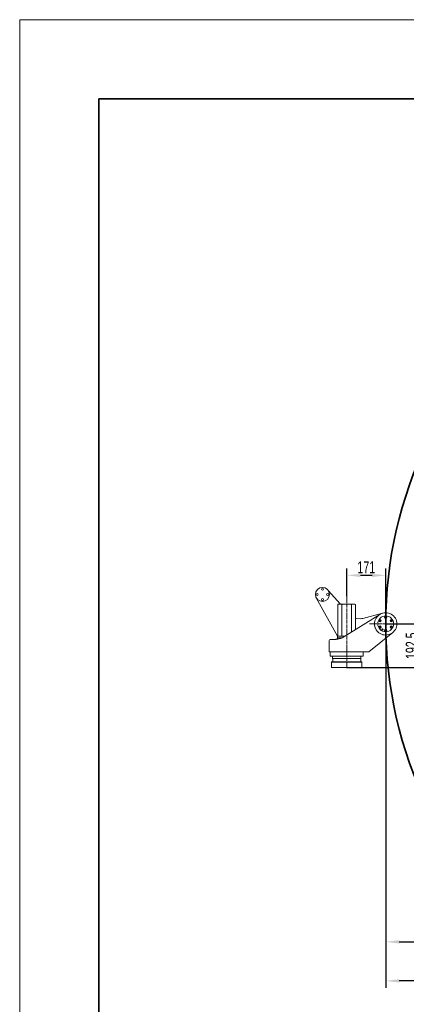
# Model space of a CAD drawing. Header units: millimetres. Extents: x 6756 to 17105, y -3613 to 3705.
# Tile 2 of 65: x 6756 to 8460, y -633 to 3705. Entities that reach past the tile are written whole.
import ezdxf

# ---------------------------------------------------------------- set-up
doc = ezdxf.new("R2010")
doc.units = ezdxf.units.MM
doc.header["$PDSIZE"] = -5
doc.linetypes.add('点画线', pattern=[18, 12, -2, 2, -2])
doc.layers.get('0').update_dxf_attribs({"lineweight": 35})
for name, color, linetype, lineweight in [('中心线层', 1, '点画线', 18), ('尺寸线层', 3, 'Continuous', 18), ('粗实线层', 7, 'Continuous', 35), ('细实线层', 7, 'Continuous', 18)]:
    doc.layers.add(name, color=color, linetype=linetype, lineweight=lineweight)
doc.styles.add('标准', font='txt', dxfattribs={"width": 0.667})
doc.dimstyles.new('标准', dxfattribs={"dimscale": 15, "dimtxt": 3.5, "dimasz": 4, "dimexe": 2, "dimexo": 0, "dimtad": 1, "dimdsep": 46, "dimtxsty": '标准', "dimblk": '_CAXARROW', "dimcen": 0, "dimdle": 6, "dimazin": 2, "dimtfac": 0.707107, "dimtdec": 3, "dimtmove": 2, "dimatfit": 3, "dimfxl": 1, "dimfrac": 2, "dimtolj": 1, "dimarcsym": 1})

# ---------------------------------------------------------------- blocks, each defined once
blk = doc.blocks.new('678')
at = {"color": 5}
for p, q in [((-332.4, 1813.4), (0, 900)), ((304, 1549.8), (636.4, 636.4)), ((-244.5, 225.6), (636.4, 636.4)), ((0, 0), (636.4, 636.4)), ((-693.3, 573.9), (0, 0)), ((-201.7, -264.6), (-693.3, 573.9)), ((0, 0), (-873.3, -217.7)), ((-1679.1, -761.3), (-873.3, -217.7)), ((-381.7, -1056.3), (-873.3, -217.7))]:
    blk.add_line(p, q, dxfattribs=at)
at = {"layer": '中心线层'}
for p, q in [((0, -903), (0, 900)), ((-178.4, 0), (178.4, 0))]:
    blk.add_line(p, q, dxfattribs=at)
at = {"layer": '粗实线层', "color": 8}
for centre, radius, start, end in [((0, 0), 1843.6, 100.3886, 204.3886), ((-332.4, 913.4), 900, 45, 90), ((636.4, 636.4), 972, 110, 205), ((0, 0), 332.7, 137.305, 232.6846), ((491.6, -838.5), 900, 140.3797, 194), ((-873.3, -217.7), 972, 214, 300.3797)]:
    blk.add_arc(centre, radius, start, end, dxfattribs=at)
blk = doc.blocks.new('2323人')
at = {"layer": '细实线层'}
for p, q in [((-199.1, 86.1), (-253.9, 145.6)), ((-211.6, -55.2), (-306.5, 112.8)), ((-212, 82), (-211.2, -55.3)), ((-208, 86), (-204.4, 86.1)), ((-204.4, 86.1), (-189.5, 86.1)), ((-193.5, 82.1), (-192.7, -55.2)), ((-189.5, 86.1), (-155.6, 86.3)), ((-155.6, 86.3), (-140.7, 86.4)), ((-151.6, 82.4), (-150.9, -36.4)), ((-140.7, 86.4), (-137, 86.4)), ((-133, 82.5), (-132.4, -24.8)), ((-14.4, 47.1), (-101.7, 23)), ((-191.6, -61.9), (-26.1, 41.7)), ((-109.4, 22.2), (-131, 23.1)), ((-28.1, 14.3), (-26.7, 16.8)), ((-26.6, 11.8), (-28.1, 14.3)), ((-26.7, 16.8), (-23.8, 16.8)), ((-23.8, 11.9), (-26.6, 11.8)), ((-23.8, 16.8), (-22.4, 14.3)), ((-22.4, 14.3), (-23.8, 11.9)), ((-3.1, 29), (-1.6, 31.5)), ((-1.6, 26.5), (-3.1, 29)), ((-1.6, 31.5), (1.2, 31.5)), ((1.2, 26.5), (-1.6, 26.5)), ((1.2, 31.5), (2.7, 29)), ((2.7, 29), (1.2, 26.5)), ((22.2, 14.7), (23.6, 17.1)), ((23.6, 12.2), (22.2, 14.7)), ((23.6, 17.1), (26.4, 17.2)), ((26.5, 12.2), (23.6, 12.2)), ((26.4, 17.2), (27.9, 14.7)), ((27.9, 14.7), (26.5, 12.2)), ((31.1, -38.1), (-73, -123.5)), ((-27.9, -14.7), (-26.5, -12.2)), ((-26.4, -17.2), (-27.9, -14.7)), ((-26.5, -12.2), (-23.6, -12.2)), ((-23.6, -17.1), (-26.4, -17.2)), ((-23.6, -12.2), (-22.2, -14.7)), ((-22.2, -14.7), (-23.6, -17.1)), ((-2.7, -29), (-1.2, -26.5)), ((-1.2, -31.5), (-2.7, -29)), ((-1.2, -26.5), (1.6, -26.5)), ((1.6, -31.5), (-1.2, -31.5)), ((1.6, -26.5), (3.1, -29)), ((3.1, -29), (1.6, -31.5)), ((22.4, -14.3), (23.8, -11.9)), ((23.8, -16.8), (22.4, -14.3)), ((23.8, -11.9), (26.6, -11.8)), ((26.7, -16.8), (23.8, -16.8)), ((26.6, -11.8), (28.1, -14.3)), ((28.1, -14.3), (26.7, -16.8)), ((-248.9, -124.7), (-249.2, -74.2)), ((-244.7, -69.7), (-217.8, -69.5)), ((-211.7, -55.3), (-206.7, -55.3)), ((-211.7, -63.3), (-211.7, -55.3)), ((-211.7, -63.3), (-209.5, -63.3)), ((-211.7, -69.1), (-211.7, -63.3)), ((-211.6, -55.2), (-211.6, -55.3)), ((-209.5, -63.3), (-193.8, -63.2)), ((-209.4, -68.7), (-209.5, -63.3)), ((-206.7, -63.3), (-206.8, -63.3)), ((-180.7, -55.1), (-206.7, -55.3)), ((-73, -123.5), (-248.9, -124.7)), ((-243.7, -144.2), (-243.9, -124.7)), ((-98.7, -143.4), (-98.9, -123.7)), ((-242, -144.2), (-243.7, -144.2)), ((-236.6, -144.2), (-242, -144.2)), ((-237.6, -168.9), (-238.6, -169.9)), ((-238.6, -169.9), (-223.6, -169.8)), ((-238.6, -169.9), (-238.5, -192.9)), ((-237.6, -168.9), (-232.9, -168.8)), ((-230.4, -144.1), (-236.6, -144.2)), ((-233.2, -154.2), (-233.2, -144.2)), ((-232.9, -154.2), (-233.2, -154.2)), ((-109.4, -153.5), (-232.9, -154.2)), ((-232.9, -168.7), (-232.9, -154.2)), ((-231.1, -168.6), (-232.9, -168.7)), ((-232.9, -168.8), (-230.1, -168.8)), ((-230.1, -168.6), (-231.1, -168.6)), ((-215.7, -144), (-230.4, -144.1)), ((-223.6, -168.6), (-230.1, -168.6)), ((-230.1, -168.8), (-223.6, -168.8)), ((-171.1, -168.3), (-223.6, -168.6)), ((-223.6, -168.8), (-171.1, -168.5)), ((-223.6, -168.8), (-223.6, -168.6)), ((-223.6, -169.8), (-171.1, -169.5)), ((-200.3, -143.9), (-215.7, -144)), ((-198.3, -143.9), (-200.3, -143.9)), ((-174.5, -143.8), (-198.3, -143.9)), ((-144.2, -143.6), (-174.5, -143.8)), ((-118.6, -168), (-171.1, -168.3)), ((-171.1, -168.5), (-117.6, -168.2)), ((-171.1, -169.5), (-118.6, -169.2)), ((-126.8, -143.5), (-144.2, -143.6)), ((-109.2, -143.4), (-126.8, -143.5)), ((-111.9, -168), (-118.6, -168)), ((-118.6, -168.2), (-118.6, -168)), ((-118.6, -169.2), (-103.6, -169.1)), ((-117.6, -168.2), (-111.1, -168.2)), ((-111.1, -168), (-111.9, -168)), ((-109.4, -168), (-111.1, -168)), ((-111.1, -168.2), (-109.4, -168.2)), ((-109.2, -153.5), (-109.4, -153.5)), ((-109.4, -168), (-109.4, -153.5)), ((-109.4, -168.2), (-104.6, -168.1)), ((-105.6, -143.4), (-109.2, -143.4)), ((-109.2, -153.5), (-109.2, -143.5)), ((-101.8, -143.4), (-105.6, -143.4)), ((-104.6, -168.1), (-103.6, -169.1)), ((-103.6, -169.1), (-103.5, -192.1)), ((-100.5, -143.4), (-101.8, -143.4)), ((-98.7, -143.4), (-100.5, -143.4)), ((-171, -192.5), (-238.5, -192.9)), ((-237.5, -193.9), (-238.5, -192.9)), ((-237.5, -193.9), (-104.5, -193.1)), ((-103.5, -192.1), (-171, -192.5)), ((-104.5, -193.1), (-103.5, -192.1))]:
    blk.add_line(p, q, dxfattribs=at)
blk.add_lwpolyline([(-211.7, -64.3), (-212.4, -65.2), (-213.2, -66.2)], dxfattribs=at)
for centre, radius in [((-279.6, 128.1), 31), ((-302.6, 127.9), 4.5), ((-279.7, 151.1), 4.5), ((-256.6, 128.2), 4.5), ((-279.4, 105.1), 4.5), ((0, 0), 35), ((-25.2, 14.3), 5.25), ((-0.2, 29), 5.25), ((25, 14.7), 5.25), ((-25, -14.7), 5.25), ((-14.3, -25.2), 2.6), ((-14.3, -25.2), 2.1), ((0.2, -29), 5.25), ((25.2, -14.3), 5.25)]:
    blk.add_circle(centre, radius, dxfattribs=at)
for centre, radius, start, end in [((-208, 82), 4, 90.322, 180.3298), ((-189.5, 82.1), 4, 90.322, 180.3174), ((-189.5, 82.1), 4, 90.3221, 105.8204), ((-155.6, 82.3), 4, 0.3267, 90.322), ((-155.6, 82.3), 4, 0.322, 19.6652), ((-137, 82.4), 4, 0.3267, 90.3221), ((0, 0), 49.2, 0.3853, 180.3958), ((-130, 48), 25, 263.8208, 267.6642), ((-108.4, 47.2), 25, 267.6642, 285.3797), ((0, 0), 49.2, 180.3853, 0.3958), ((0, 0), 49.3, 201.5093, 202.1988), ((0.1, 0), 49.4, 202.2027, 211.738), ((0, 0), 49.2, 211.7511, 214.151), ((0, 0), 49.3, 214.1531, 222.0049), ((0, 0), 49.3, 222.0128, 225.0841), ((-244.7, -74.2), 4.5, 90.3905, 180.3905), ((-220.6, -59.5), 10, 270.3905, 301.0649), ((-220.6, -59.5), 10, 270.3892, 281.2289), ((-218.1, -19.5), 50, 270.3905, 302.0474), ((-220.6, -59.5), 10, 287.8399, 300.9882), ((-220.6, -59.5), 10, 300.9896, 303.0751), ((-220.7, -59.5), 10, 303.0752, 304.5919), ((-220.6, -59.5), 10, 304.5931, 311.4939), ((-220.6, -59.5), 10, 311.4949, 318.4059)]:
    blk.add_arc(centre, radius, start, end, dxfattribs=at)
for points, knots in [([(-49.2, -1), (-49.2, -3.9), (-48.5, -9.8), (-46.9, -15.4), (-45.8, -18.1)], [0, 0, 0, 0, 153.396259, 306.790559, 306.790559, 306.790559, 306.790559]), ([(-214, -67), (-213.9, -66.9), (-213.6, -66.7), (-213, -66.6), (-212.3, -66.6), (-211.9, -66.7), (-211.7, -66.8)], [0, 0, 0, 0, 450.481296, 936.054179, 1479.878965, 2091.56612, 2091.56612, 2091.56612, 2091.56612])]:
    blk.add_open_spline(points, degree=3, knots=knots, dxfattribs=at)
blk = doc.blocks.new('_CAXARROW')
blk.add_hatch(color=0).paths.add_polyline_path([(0, 0), (-1, 0.125), (-1, -0.125)], flags=0)
blk = doc.blocks.new('*X21')
at = {"layer": 'Defpoints', "color": 0, "transparency": 16777216}
for p in [(8369.1, 1043.5), (10212.7, 1043.5), (10212.7, -357.5)]:
    blk.add_point(p, dxfattribs=at)
at = {"layer": '尺寸线层', "color": 0, "linetype": 'Continuous', "lineweight": -2, "transparency": 16777216}
for p, q in [((8369.1, 1043.5), (8369.1, -387.5)), ((10212.7, 1043.5), (10212.7, -387.5)), ((8429.1, -357.5), (9344.5, -357.5)), ((10152.7, -357.5), (9454.6, -357.5))]:
    blk.add_line(p, q, dxfattribs=at)
at = {"layer": '尺寸线层', "color": 0, "lineweight": -2, "transparency": 16777216, "xscale": 60, "yscale": 60, "zscale": 60, "rotation": 180}
blk.add_blockref('_CAXARROW', (8369.1, -357.5), dxfattribs=at)
at = {"layer": '尺寸线层', "color": 0, "lineweight": -2, "transparency": 16777216, "xscale": 60, "yscale": 60, "zscale": 60}
blk.add_blockref('_CAXARROW', (10212.7, -357.5), dxfattribs=at)
at = {"layer": '尺寸线层', "color": 0, "transparency": 16777216, "insert": (9399.5, -357.5), "char_height": 52.5, "attachment_point": 5, "style": '标准', "bg_fill": 3, "box_fill_scale": 1.1, "bg_fill_color": 256, "bg_fill_true_color": 13158600, "bg_fill_transparency": 0}
blk.add_mtext('\\A1;1843', dxfattribs=at)
blk = doc.blocks.new('*X22')
at = {"layer": 'Defpoints', "color": 0, "transparency": 16777216}
for p in [(8369.1, 1257.4), (8197.7, 1165.9), (8369.1, 1043.5)]:
    blk.add_point(p, dxfattribs=at)
at = {"layer": '尺寸线层', "color": 0, "linetype": 'Continuous', "lineweight": -2, "transparency": 16777216}
for p, q in [((8197.7, 1165.9), (8197.7, 1287.4)), ((8369.1, 1043.5), (8369.1, 1287.4)), ((8257.7, 1257.4), (8309.1, 1257.4))]:
    blk.add_line(p, q, dxfattribs=at)
at = {"layer": '尺寸线层', "color": 0, "lineweight": -2, "transparency": 16777216, "xscale": 60, "yscale": 60, "zscale": 60, "rotation": 180}
blk.add_blockref('_CAXARROW', (8197.7, 1257.4), dxfattribs=at)
at = {"layer": '尺寸线层', "color": 0, "lineweight": -2, "transparency": 16777216, "xscale": 60, "yscale": 60, "zscale": 60}
blk.add_blockref('_CAXARROW', (8369.1, 1257.4), dxfattribs=at)
at = {"layer": '尺寸线层', "color": 0, "transparency": 16777216, "insert": (8283.4, 1293), "char_height": 52.5, "attachment_point": 5, "style": '标准', "bg_fill": 3, "box_fill_scale": 1.1, "bg_fill_color": 256, "bg_fill_true_color": 13158600, "bg_fill_transparency": 0}
blk.add_mtext('\\A1;171', dxfattribs=at)
blk = doc.blocks.new('*X23')
at = {"layer": 'Defpoints', "color": 0, "transparency": 16777216}
for p in [(8369.1, 1043.5), (8197.7, 851)]:
    blk.add_point(p, dxfattribs=at)
at = {"layer": '尺寸线层', "color": 0, "linetype": 'Continuous', "lineweight": -2, "transparency": 16777216}
for p, q in [((8369.1, 1043.5), (8549.5, 1043.5)), ((8519.5, 911), (8519.5, 983.5)), ((8197.7, 851), (8549.5, 851))]:
    blk.add_line(p, q, dxfattribs=at)
at = {"layer": '尺寸线层', "color": 0, "lineweight": -2, "transparency": 16777216, "xscale": 60, "yscale": 60, "zscale": 60}
for p, rotation in [((8519.5, 1043.5), 90), ((8519.5, 851), 270)]:
    blk.add_blockref('_CAXARROW', p, dxfattribs=dict(at, rotation=rotation))
at = {"layer": '尺寸线层', "color": 0, "transparency": 16777216, "insert": (8483.9, 947.2), "char_height": 52.5, "attachment_point": 5, "rotation": 90, "style": '标准', "bg_fill": 3, "box_fill_scale": 1.1, "bg_fill_color": 256, "bg_fill_true_color": 13158600, "bg_fill_transparency": 0}
blk.add_mtext('\\A1;192.5', dxfattribs=at)
at = {"layer": 'Defpoints', "color": 0, "transparency": 16777216}
blk.add_point((8519.5, 1043.5), dxfattribs=at)
blk = doc.blocks.new('*X25')
at = {"layer": 'Defpoints', "color": 0, "transparency": 16777216}
for p in [(8369.1, 1043.5), (10432.7, 5.6), (8369.1, -529.5)]:
    blk.add_point(p, dxfattribs=at)
at = {"layer": '尺寸线层', "color": 0, "linetype": 'Continuous', "lineweight": -2, "transparency": 16777216}
for p, q in [((8369.1, 1043.5), (8369.1, -559.5)), ((10432.7, 5.6), (10432.7, -559.5)), ((10372.7, -529.5), (8429.1, -529.5))]:
    blk.add_line(p, q, dxfattribs=at)
at = {"layer": '尺寸线层', "color": 0, "lineweight": -2, "transparency": 16777216, "xscale": 60, "yscale": 60, "zscale": 60, "rotation": 180}
blk.add_blockref('_CAXARROW', (8369.1, -529.5), dxfattribs=at)
at = {"layer": '尺寸线层', "color": 0, "lineweight": -2, "transparency": 16777216, "xscale": 60, "yscale": 60, "zscale": 60}
blk.add_blockref('_CAXARROW', (10432.7, -529.5), dxfattribs=at)
at = {"layer": '尺寸线层', "color": 0, "transparency": 16777216, "insert": (9400.9, -493.8), "char_height": 52.5, "attachment_point": 5, "style": '标准', "bg_fill": 3, "box_fill_scale": 1.1, "bg_fill_color": 256, "bg_fill_true_color": 13158600, "bg_fill_transparency": 0}
blk.add_mtext('\\A1;2063.6', dxfattribs=at)
blk = doc.blocks.new('*X52')
at = {"layer": '粗实线层'}
for p, q in [((-138.5, 95), (-138.5, -95)), ((138.5, 95), (-138.5, 95))]:
    blk.add_line(p, q, dxfattribs=at)
at = {"layer": '细实线层'}
for p, q in [((148.5, 105), (-148.5, 105)), ((-148.5, 105), (-148.5, -105))]:
    blk.add_line(p, q, dxfattribs=at)

msp = doc.modelspace()

# ---------------------------------------------------------------- linework, layer by layer
at = {"layer": '中心线层'}
msp.add_line((8197.731, 1165.935), (8197.731, 848.002), dxfattribs=at)

# ---------------------------------------------------------------- block references
at = {"layer": '粗实线层'}
msp.add_blockref('678', (10212.691, 1043.514), dxfattribs=at)
at = {"layer": '粗实线层', "rotation": 359.6779547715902}
msp.add_blockref('2323人', (8369.089, 1043.514), dxfattribs=at)

# ---------------------------------------------------------------- next in the draw order: dimensions: what is measured, and where the dimension line sits
at = {"layer": '尺寸线层'}
dim = msp.add_linear_dim(base=(10212.691, -357.487), p1=(8369.089, 1043.514), p2=(10212.691, 1043.514), text='1843', dimstyle='标准', override={"dimsah": 1, "dimtfac": 1, "dimtfill": 1, "dimtzin": 8}, dxfattribs=at)
dim.commit()
dim.dimension.update_dxf_attribs({"geometry": '*X21', "text_midpoint": (9399.521, -357.487), "dimtype": 160})

# ---------------------------------------------------------------- next in the draw order: dimensions: what is measured, and where the dimension line sits
dim = msp.add_linear_dim(base=(8369.089, 1257.42), p1=(8197.731, 1165.935), p2=(8369.089, 1043.514), text='171', dimstyle='标准', override={"dimsah": 1, "dimtfac": 1, "dimtfill": 1, "dimtzin": 8}, dxfattribs=at)
dim.commit()
dim.dimension.update_dxf_attribs({"geometry": '*X22', "text_midpoint": (8283.41, 1293.045)})

# ---------------------------------------------------------------- next in the draw order: dimensions: what is measured, and where the dimension line sits
dim = msp.add_linear_dim(base=(8519.49, 1043.514), p1=(8197.731, 850.967), p2=(8369.089, 1043.514), angle=90, text='192.5', dimstyle='标准', override={"dimsah": 1, "dimtfac": 1, "dimtfill": 1, "dimtzin": 8}, dxfattribs=at)
dim.commit()
dim.dimension.update_dxf_attribs({"geometry": '*X23', "text_midpoint": (8483.865, 947.241)})

# ---------------------------------------------------------------- next in the draw order: dimensions: what is measured, and where the dimension line sits
dim = msp.add_linear_dim(base=(8369.089, -529.469), p1=(10432.691, 5.56), p2=(8369.089, 1043.514), dimstyle='标准', override={"dimsah": 1, "dimtfill": 1, "dimtzin": 8}, dxfattribs=at)
dim.commit()
dim.dimension.update_dxf_attribs({"geometry": '*X25', "text_midpoint": (9400.89, -493.844)})

# ---------------------------------------------------------------- next in the draw order: linework, layer by layer
at = {"layer": '中心线层'}
msp.add_line((10850.309, 1043.297), (8295.986, 1043.297), dxfattribs=at)

# ---------------------------------------------------------------- next in the draw order: block references
at = {"layer": '粗实线层', "xscale": 34.848, "yscale": 34.848, "zscale": 34.848}
msp.add_blockref('*X52', (11930.53, 46.416), dxfattribs=at)

doc.saveas('drawing.dxf')
